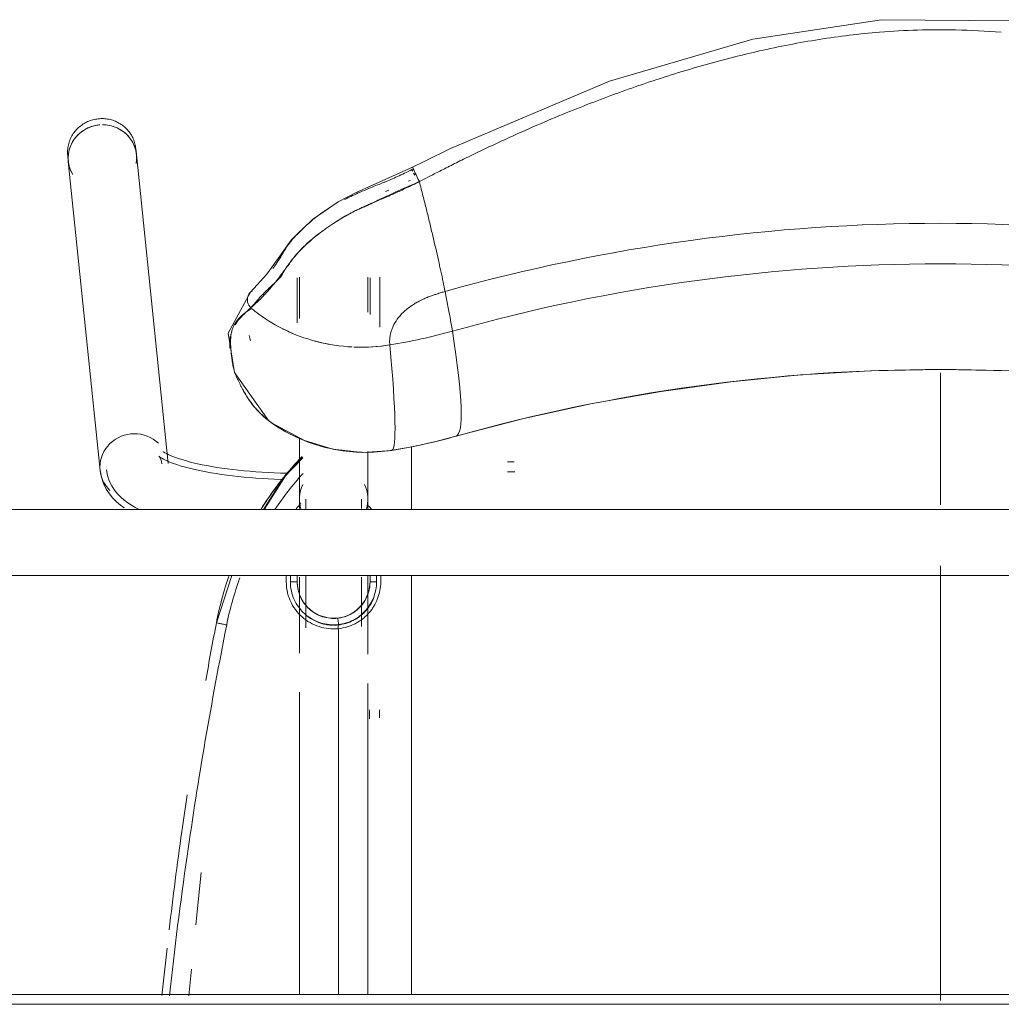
# Model space of a CAD drawing. Header units: metres. Extents: x 2.9 to 42.3, y -72.9 to -49.3.
# Tile 19 of 256: x 7.457 to 7.754, y -69.631 to -69.333. Entities that reach past the tile are written whole.
import ezdxf

# ---------------------------------------------------------------- set-up
doc = ezdxf.new("R2010")
doc.units = ezdxf.units.M
doc.layers.add('A-GENM', color=7, linetype='Continuous', lineweight=18)
doc.layers.add('I-FURN', color=7, linetype='Continuous', lineweight=18)

# ---------------------------------------------------------------- blocks, each defined once
blk = doc.blocks.new('FDE_CJU03_ConjuntoUsoMúltiplo_1mesa4cadeiras - CJU03_ConjuntoUsoMúltiplo_01mesa04cadeiras-5394098-2PAV')
at = {"layer": 'I-FURN', "color": 253, "true_color": 0xaaaaaa}
for p, q in [((-0.3, 0.6), (-0.3, -0.6)), ((-0.297, -0.597), (-0.297, 0.597)), ((-0.297, 0.597), (-0.297, -0.597)), ((-0.46567, 0.14085), (-0.44667, 0.14085)), ((-0.50178, 0.13135), (-0.51692, 0.13135)), ((-0.50563, 0.12835), (-0.51671, 0.12835)), ((-0.42476, 0.13035), (-0.42667, 0.13035)), ((-0.42471, 0.12835), (-0.42667, 0.12835)), ((-0.42667, 0.12835), (-0.42471, 0.12835)), ((-0.50629, 0.1277), (-0.51692, 0.1277)), ((-0.44977, 0.1277), (-0.46416, 0.1277)), ((-0.2999, 0.1277), (-0.394, 0.1277)), ((-0.41065, 0.11872), (-0.41172, 0.11872)), ((-0.46224, 0.10805), (-0.45626, 0.10216)), ((-0.51692, 0.107), (-0.50441, 0.107)), ((-0.51671, 0.10635), (-0.50315, 0.10635)), ((-0.46811, 0.107), (-0.44977, 0.107)), ((-0.39144, 0.107), (-0.2999, 0.107)), ((-0.44667, 0.09614), (-0.45626, 0.10216)), ((-0.47354, 0.09761), (-0.47278, 0.09863)), ((-0.49925, 0.09177), (-0.49771, 0.09219)), ((-0.41239, 0.08189), (-0.42667, 0.08656)), ((-0.41239, 0.08189), (-0.42667, 0.08655)), ((-0.33688, 0.07732), (-0.32105, 0.07571)), ((-0.30767, 0.07435), (-0.2996, 0.07353)), ((-0.46061, 0.06731), (-0.55405, 0.0577)), ((-0.55405, 0.0577), (-0.55582, 0.05752)), ((-0.55193, 0.03711), (-0.45849, 0.04672)), ((-0.5537, 0.03693), (-0.55193, 0.03711))]:
    blk.add_line(p, q, dxfattribs=at)
at = {"layer": 'I-FURN', "color": 253, "true_color": 0xaaaaaa, "flags": 128}
for points in [[(-0.55015, 0.4605), (-0.5686, 0.42062), (-0.58611, 0.36885), (-0.59447, 0.32251), (-0.59479, 0.28298), (-0.58887, 0.24413), (-0.57619, 0.20079), (-0.55586, 0.15267), (-0.55203, 0.14493), (-0.55018, 0.14122)], [(-0.46881, 0.15433), (-0.47414, 0.17483), (-0.47866, 0.19553), (-0.48237, 0.2164), (-0.48527, 0.23742), (-0.48734, 0.25853), (-0.48858, 0.27972), (-0.48899, 0.30094), (-0.48857, 0.32216), (-0.48732, 0.34335), (-0.48525, 0.36447), (-0.48235, 0.38548), (-0.47863, 0.40635), (-0.4741, 0.42705), (-0.46881, 0.44737)], [(-0.46109, 0.1699), (-0.46109, 0.17008), (-0.46109, 0.1703), (-0.46109, 0.17055), (-0.46109, 0.17084), (-0.46109, 0.17116), (-0.46109, 0.17151), (-0.46109, 0.1719)], [(-0.45809, 0.17217), (-0.45809, 0.17176), (-0.45809, 0.17139), (-0.45809, 0.17104), (-0.45809, 0.17073), (-0.45809, 0.17046), (-0.45809, 0.17022), (-0.45809, 0.17001), (-0.45809, 0.1699)], [(-0.46454, 0.13494), (-0.46575, 0.1416), (-0.46721, 0.14822), (-0.46881, 0.15433)], [(-0.55018, 0.14122), (-0.54471, 0.12912), (-0.54253, 0.12414), (-0.53974, 0.11876), (-0.53439, 0.11098), (-0.5281, 0.10451), (-0.52259, 0.10057), (-0.51784, 0.09711), (-0.51241, 0.09219)], [(-0.54954, 0.14125), (-0.54949, 0.14114), (-0.54943, 0.14102)], [(-0.42667, 0.14085), (-0.41039, 0.14085), (-0.37469, 0.14085), (-0.33902, 0.14085), (-0.30338, 0.14085), (-0.2999, 0.14085)], [(-0.46454, 0.13495), (-0.46392, 0.12603), (-0.46491, 0.11712), (-0.46747, 0.10854), (-0.47283, 0.09856)], [(-0.38605, 0.1312), (-0.3858, 0.1312), (-0.38553, 0.1312), (-0.38521, 0.1312), (-0.38487, 0.1312), (-0.38449, 0.1312), (-0.38408, 0.1312), (-0.38364, 0.1312)], [(-0.41377, 0.11856), (-0.4142, 0.12061), (-0.41502, 0.12255), (-0.41618, 0.1243), (-0.41767, 0.1258), (-0.41925, 0.1269), (-0.42194, 0.12799), (-0.42471, 0.12835)], [(-0.38333, 0.1282), (-0.38379, 0.1282), (-0.38422, 0.1282), (-0.38462, 0.1282), (-0.38499, 0.1282), (-0.38533, 0.1282), (-0.38563, 0.1282), (-0.38589, 0.1282), (-0.38605, 0.1282)], [(-0.44977, 0.1277), (-0.44931, 0.1277), (-0.44878, 0.1277), (-0.44817, 0.1277), (-0.44749, 0.1277), (-0.44673, 0.1277)], [(-0.4469, 0.1258), (-0.44764, 0.1258), (-0.44831, 0.1258), (-0.4489, 0.1258), (-0.44942, 0.1258), (-0.44977, 0.1258)], [(-0.42667, 0.1277), (-0.42576, 0.1277), (-0.42401, 0.1277), (-0.42222, 0.1277), (-0.42039, 0.1277), (-0.41854, 0.1277), (-0.41665, 0.1277), (-0.41474, 0.1277), (-0.41281, 0.1277), (-0.41086, 0.1277), (-0.40889, 0.1277), (-0.40691, 0.1277), (-0.40492, 0.1277), (-0.40293, 0.1277)], [(-0.41129, 0.1258), (-0.41324, 0.1258), (-0.41517, 0.1258), (-0.41707, 0.1258), (-0.41895, 0.1258), (-0.4208, 0.1258), (-0.42262, 0.1258), (-0.4244, 0.1258), (-0.42614, 0.1258)], [(-0.42471, 0.10635), (-0.42264, 0.10655), (-0.42061, 0.10714), (-0.41874, 0.10811), (-0.41709, 0.10942), (-0.41572, 0.11101), (-0.41471, 0.11275), (-0.41384, 0.11565), (-0.41377, 0.11856)], [(-0.44667, 0.09631), (-0.45794, 0.10354), (-0.46241, 0.10805)], [(-0.44977, 0.1089), (-0.44931, 0.1089), (-0.44878, 0.1089), (-0.44817, 0.1089), (-0.44749, 0.1089), (-0.44673, 0.1089)], [(-0.42667, 0.1089), (-0.42576, 0.1089), (-0.42401, 0.1089), (-0.42222, 0.1089), (-0.42039, 0.1089), (-0.41854, 0.1089), (-0.41665, 0.1089), (-0.41474, 0.1089), (-0.41281, 0.1089), (-0.41086, 0.1089)], [(-0.4469, 0.107), (-0.44764, 0.107), (-0.44831, 0.107), (-0.4489, 0.107), (-0.44942, 0.107), (-0.44977, 0.107)], [(-0.40316, 0.107), (-0.40337, 0.107), (-0.40536, 0.107), (-0.40735, 0.107), (-0.40933, 0.107), (-0.41129, 0.107), (-0.41324, 0.107), (-0.41517, 0.107), (-0.41707, 0.107), (-0.41895, 0.107), (-0.4208, 0.107), (-0.42262, 0.107), (-0.4244, 0.107), (-0.42614, 0.107)], [(-0.46416, 0.06578), (-0.46411, 0.06584), (-0.46398, 0.06603), (-0.46379, 0.06634), (-0.46356, 0.06677), (-0.46329, 0.0673), (-0.463, 0.06794), (-0.46269, 0.06868), (-0.46238, 0.06952), (-0.46206, 0.07044), (-0.46174, 0.07144), (-0.46142, 0.07253), (-0.4611, 0.07368), (-0.46079, 0.07491), (-0.46049, 0.07621), (-0.4602, 0.07757), (-0.45992, 0.07899), (-0.45965, 0.08046), (-0.4594, 0.08199), (-0.45916, 0.08356), (-0.45894, 0.08519), (-0.45873, 0.08685), (-0.45853, 0.08855), (-0.45836, 0.09029), (-0.4582, 0.09205), (-0.45806, 0.09385), (-0.45793, 0.09567), (-0.45783, 0.09751), (-0.45774, 0.09937), (-0.45767, 0.10124), (-0.45763, 0.10313)], [(-0.46276, 0.0645), (-0.46271, 0.06456), (-0.46257, 0.06473), (-0.46237, 0.06502), (-0.46213, 0.06542), (-0.46185, 0.06593), (-0.46155, 0.06654), (-0.46123, 0.06725), (-0.4609, 0.06805), (-0.46056, 0.06894), (-0.46023, 0.06992), (-0.45989, 0.07097), (-0.45956, 0.0721), (-0.45924, 0.07331), (-0.45892, 0.07457), (-0.45861, 0.07591), (-0.45832, 0.0773), (-0.45803, 0.07876), (-0.45776, 0.08026), (-0.4575, 0.08182), (-0.45726, 0.08342), (-0.45703, 0.08507), (-0.45682, 0.08676), (-0.45663, 0.08849), (-0.45645, 0.09025), (-0.45629, 0.09204), (-0.45615, 0.09386), (-0.45603, 0.0957), (-0.45592, 0.09757), (-0.45584, 0.09945), (-0.45577, 0.10134), (-0.45576, 0.10193)], [(-0.5124, 0.09217), (-0.49994, 0.08541), (-0.48807, 0.08737), (-0.47354, 0.09761)], [(-0.46042, 0.06542), (-0.46118, 0.06528), (-0.46182, 0.06507), (-0.46229, 0.06484), (-0.46259, 0.06464), (-0.46273, 0.06452), (-0.46276, 0.0645)], [(-0.55682, 0.05737), (-0.55722, 0.05727), (-0.55761, 0.05717), (-0.558, 0.05704), (-0.55838, 0.0569), (-0.55876, 0.05675), (-0.55913, 0.05658), (-0.5595, 0.05639), (-0.55985, 0.05619), (-0.5602, 0.05597), (-0.56054, 0.05575), (-0.56087, 0.0555), (-0.56118, 0.05525), (-0.56149, 0.05498), (-0.56179, 0.0547), (-0.56207, 0.0544), (-0.56235, 0.0541), (-0.56261, 0.05378), (-0.56286, 0.05346), (-0.56309, 0.05312), (-0.56332, 0.05278), (-0.56352, 0.05243), (-0.56372, 0.05207), (-0.5639, 0.0517), (-0.56406, 0.05133), (-0.56421, 0.05094), (-0.56435, 0.05056), (-0.56447, 0.05017), (-0.56457, 0.04977), (-0.56466, 0.04937), (-0.56473, 0.04897), (-0.56479, 0.04856), (-0.56483, 0.04815), (-0.56486, 0.04774), (-0.56487, 0.04733), (-0.56486, 0.04692), (-0.56484, 0.04651), (-0.5648, 0.04611), (-0.56475, 0.0457), (-0.56468, 0.04529), (-0.5646, 0.04489), (-0.5645, 0.0445), (-0.56438, 0.0441), (-0.56425, 0.04371), (-0.56411, 0.04333), (-0.56395, 0.04295), (-0.56377, 0.04258), (-0.56358, 0.04222), (-0.56338, 0.04186), (-0.56316, 0.04152), (-0.56293, 0.04118), (-0.56269, 0.04085), (-0.56243, 0.04053), (-0.56217, 0.04022), (-0.56189, 0.03992), (-0.56159, 0.03963), (-0.56129, 0.03936), (-0.56098, 0.0391), (-0.56065, 0.03885), (-0.56032, 0.03861), (-0.55998, 0.03839), (-0.55962, 0.03818), (-0.55926, 0.03798), (-0.5589, 0.03781), (-0.55852, 0.03764), (-0.55814, 0.03749), (-0.55776, 0.03736), (-0.55737, 0.03724), (-0.55697, 0.03714), (-0.55657, 0.03705), (-0.55617, 0.03699), (-0.55576, 0.03693), (-0.55536, 0.0369), (-0.55495, 0.03688), (-0.55454, 0.03688), (-0.55413, 0.0369), (-0.55372, 0.03693), (-0.5537, 0.03693)], [(-0.55582, 0.05752), (-0.55622, 0.05747), (-0.55663, 0.0574), (-0.55682, 0.05737)], [(-0.45869, 0.04861), (-0.45691, 0.04893), (-0.45527, 0.04949), (-0.45379, 0.05023), (-0.4525, 0.05108), (-0.45136, 0.05202), (-0.45036, 0.05301), (-0.44947, 0.05404), (-0.44867, 0.05511), (-0.44795, 0.05621), (-0.44727, 0.05736), (-0.44667, 0.0585)], [(-0.45849, 0.04672), (-0.45643, 0.0471), (-0.45453, 0.04774), (-0.45284, 0.04859), (-0.45136, 0.04956), (-0.45008, 0.05061), (-0.44897, 0.05172), (-0.44799, 0.05286), (-0.44712, 0.05402)]]:
    blk.add_lwpolyline(points, dxfattribs=at)
at = {"layer": 'I-FURN', "color": 253, "true_color": 0xaaaaaa}
for centre, major_axis, ratio, start_param, end_param in [((-0.00271, 0.30085), (0, 0.54235), 0.978148, 1.290968, 1.850624), ((0.0018, 0.30085), (0, 0.5344), 0.978148, 1.290968, 1.850624), ((0.02978, 0.30085), (0, 0.53037), 0.978148, 1.290968, 1.850624), ((-0.7576, 0.0731), (0.28881, 0.08118), 0.057423, 0.005064, 0.457788), ((-0.60511, 0.12066), (0.11745, 0.03301), 0.057423, 0.457788, 0.647499), ((-0.65627, 0.10752), (0, 0.1656), 0.978148, 4.87501, 4.992217), ((-0.62829, 0.10752), (0, 0.16963), 0.978148, 4.87501, 4.992217), ((-0.57325, 0.13113), (0.07702, 0.02165), 0.057423, 0.828536, 0.949227), ((-0.57325, 0.13113), (0.07702, 0.02165), 0.057423, 0.707844, 0.828536), ((-0.57325, 0.13113), (0.07702, 0.02165), 0.057423, 0.647499, 0.707844), ((-0.57325, 0.13113), (0.07702, 0.02165), 0.057423, 1.009573, 1.069918), ((-0.57325, 0.13113), (0.07702, 0.02165), 0.057423, 0.949227, 1.009573), ((-0.57325, 0.13113), (0.07702, 0.02165), 0.057423, 1.130264, 1.19061), ((-0.57325, 0.13113), (0.07702, 0.02165), 0.057423, 1.069918, 1.130264), ((-0.76073, 0.08734), (0.29621, 0.04754), 0.033662, 0.010303, 0.463027), ((-0.44977, 0.11735), (0, 0.01035), 0.978148, 5.962504, 6.738191), ((-0.44977, 0.11735), (0, 0.01035), 0.978148, 2.686587, 3.462274), ((-0.45955, 0.05702), (-0.00106, 0.0103), 0.967163, 0.686253, 1.471651), ((-0.55299, 0.04741), (-0.00106, 0.0103), 0.967163, 6.007637, 7.754837), ((-0.55299, 0.04741), (-0.00106, 0.0103), 0.967163, 6.024579, 6.575477), ((-0.45955, 0.05702), (-0.00106, 0.0103), 0.967163, 1.471651, 3.042448), ((-0.55299, 0.04741), (-0.00106, 0.0103), 0.967163, 0.556614, 1.30677), ((-0.45955, 0.05702), (-0.00106, 0.0103), 0.967163, 3.042448, 3.827846), ((-0.55299, 0.04741), (-0.00106, 0.0103), 0.967163, 1.542415, 1.670028), ((-0.55299, 0.04741), (-0.00106, 0.0103), 0.967163, 1.562269, 2.487708), ((-0.55299, 0.04741), (-0.00106, 0.0103), 0.967163, 1.670028, 2.5491), ((-0.55299, 0.04741), (-0.00106, 0.0103), 0.967163, 2.518849, 3.566047), ((-0.55299, 0.04741), (-0.00106, 0.0103), 0.967163, 2.569231, 3.45142)]:
    blk.add_ellipse(centre, major_axis=major_axis, ratio=ratio, start_param=start_param, end_param=end_param, dxfattribs=at)
for points, knots in [([(-0.591, 0.31925), (-0.59137, 0.31465), (-0.59201, 0.30238), (-0.59163, 0.2901), (-0.591, 0.28246)], [-0.5555555, -0.5555555, -0.5555555, -0.5555555, -0.5138889, -0.4444444, -0.4444444, -0.4444444, -0.4444444]), ([(-0.48803, 0.30085), (-0.48579, 0.30085), (-0.48177, 0.30085), (-0.47596, 0.30085), (-0.4706, 0.30085), (-0.46613, 0.30085), (-0.46256, 0.30085), (-0.45986, 0.30085), (-0.45725, 0.30085), (-0.45397, 0.30085), (-0.45095, 0.30085), (-0.44877, 0.30085), (-0.44808, 0.30085)], [0.0571196, 0.0571196, 0.0571196, 0.0571196, 0.0833333, 0.1041667, 0.125, 0.1458333, 0.15625, 0.1666667, 0.1770833, 0.1875, 0.2083333, 0.2178571, 0.2178571, 0.2178571, 0.2178571]), ([(-0.4296, 0.30085), (-0.42593, 0.30085), (-0.41721, 0.30085), (-0.39894, 0.30085), (-0.38046, 0.30085), (-0.36501, 0.30085), (-0.35334, 0.30085), (-0.34376, 0.30085), (-0.33629, 0.30085), (-0.33087, 0.30085), (-0.32545, 0.30085), (-0.31798, 0.30085), (-0.30885, 0.30085), (-0.30153, 0.30085), (-0.29811, 0.30085)], [0.2953586, 0.2953586, 0.2953586, 0.2953586, 0.3333333, 0.375, 0.4166667, 0.4375, 0.4583333, 0.4791667, 0.4895833, 0.5, 0.5104167, 0.5208333, 0.5416667, 0.5600637, 0.5600637, 0.5600637, 0.5600637]), ([(-0.56182, 0.17642), (-0.56044, 0.17329), (-0.5575, 0.16677), (-0.55358, 0.15861), (-0.55069, 0.15282), (-0.54872, 0.14894), (-0.54708, 0.14574), (-0.54624, 0.14408), (-0.54583, 0.14327)], [-0.1111111, -0.1111111, -0.1111111, -0.1111111, -0.0833333, -0.0555556, -0.0416667, -0.0277778, -0.0138889, 0, 0, 0, 0]), ([(-0.51258, 0.15106), (-0.51248, 0.15071), (-0.51225, 0.14989), (-0.51186, 0.14862), (-0.51159, 0.14779), (-0.51147, 0.14747)], [-1, -1, -1, -1, -0.9583333, -0.9166667, -0.8889661, -0.8889661, -0.8889661, -0.8889661]), ([(-0.51147, 0.14746), (-0.51142, 0.1473), (-0.51119, 0.14666), (-0.51079, 0.14564), (-0.51038, 0.14471), (-0.51013, 0.14416), (-0.51006, 0.14402)], [-0.8888889, -0.8888889, -0.8888889, -0.8888889, -0.875, -0.8333333, -0.7916667, -0.7777778, -0.7777778, -0.7777778, -0.7777778]), ([(-0.55018, 0.14122), (-0.55018, 0.14122), (-0.55005, 0.14127), (-0.54939, 0.14157), (-0.54815, 0.14215), (-0.54671, 0.14284), (-0.54583, 0.14327)], [0.3272764, 0.3272764, 0.3272764, 0.3272764, 0.5, 0.625, 0.75, 1, 1, 1, 1]), ([(-0.54583, 0.14327), (-0.54524, 0.14194), (-0.5441, 0.13933), (-0.54247, 0.13569), (-0.54123, 0.13299), (-0.54031, 0.13108), (-0.53967, 0.12975), (-0.53912, 0.12862), (-0.53856, 0.12743), (-0.53806, 0.12632), (-0.53764, 0.1253), (-0.53719, 0.12432), (-0.53675, 0.12341), (-0.53622, 0.12241), (-0.53548, 0.12107), (-0.53445, 0.11933), (-0.53327, 0.11747), (-0.53222, 0.1159), (-0.53167, 0.1151), (-0.53137, 0.11468)], [0, 0, 0, 0, 0.0357143, 0.0714286, 0.1071429, 0.125, 0.1428571, 0.1607143, 0.1785714, 0.2142857, 0.25, 0.2678571, 0.2857143, 0.3035714, 0.3214286, 0.3571429, 0.3928571, 0.4107143, 0.4285714, 0.4285714, 0.4285714, 0.4285714]), ([(-0.53968, 0.12978), (-0.53992, 0.13034), (-0.54041, 0.1315), (-0.541, 0.13293), (-0.5416, 0.13433), (-0.54252, 0.13641), (-0.54386, 0.1393), (-0.54514, 0.1419), (-0.54583, 0.14327)], [0.8571429, 0.8571429, 0.8571429, 0.8571429, 0.875, 0.8928571, 0.9107143, 0.9285714, 0.9642857, 1, 1, 1, 1]), ([(-0.51006, 0.14402), (-0.50993, 0.14375), (-0.50959, 0.14307), (-0.50901, 0.14203), (-0.50824, 0.14081), (-0.50734, 0.13959), (-0.50597, 0.13802), (-0.5049, 0.13709), (-0.50419, 0.13658)], [-0.7777049, -0.7777049, -0.7777049, -0.7777049, -0.75, -0.7083333, -0.6666667, -0.6111111, -0.5555556, -0.4444444, -0.4444444, -0.4444444, -0.4444444]), ([(-0.54943, 0.14102), (-0.54867, 0.13947), (-0.54764, 0.13729), (-0.54646, 0.13465), (-0.54581, 0.13312), (-0.54532, 0.13194), (-0.54489, 0.13085), (-0.54419, 0.12909), (-0.54319, 0.12664), (-0.5421, 0.12417), (-0.54115, 0.12214), (-0.5406, 0.12104), (-0.54037, 0.12059)], [0, 0, 0, 0, 0.0357143, 0.0535714, 0.0714286, 0.0803571, 0.0892857, 0.1071429, 0.125, 0.1428571, 0.1607143, 0.1746299, 0.1746299, 0.1746299, 0.1746299]), ([(-0.54324, 0.13401), (-0.5432, 0.13393), (-0.54306, 0.13358), (-0.54291, 0.13325), (-0.5428, 0.13299)], [0.072600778, 0.072600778, 0.072600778, 0.072600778, 0.075, 0.082470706, 0.082470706, 0.082470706, 0.082470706]), ([(-0.47312, 0.0982), (-0.47115, 0.10098), (-0.46778, 0.10694), (-0.46371, 0.11969), (-0.46363, 0.12924), (-0.46456, 0.13498)], [0, 0, 0, 0, 0.25, 0.5, 1, 1, 1, 1]), ([(-0.42475, 0.1316), (-0.42296, 0.13157), (-0.42045, 0.1311), (-0.41772, 0.12975), (-0.41626, 0.12877), (-0.41527, 0.12795), (-0.41435, 0.12705), (-0.4135, 0.12606), (-0.41274, 0.125), (-0.41188, 0.12348), (-0.41108, 0.12144), (-0.41071, 0.11974), (-0.4106, 0.11892)], [0, 0, 0, 0, 0.25, 0.375, 0.4375, 0.5, 0.5625, 0.625, 0.6875, 0.75, 0.875, 1, 1, 1, 1]), ([(-0.51529, 0.09965), (-0.51559, 0.09989), (-0.51615, 0.10033), (-0.51707, 0.10103), (-0.51796, 0.10169), (-0.51869, 0.10222), (-0.51926, 0.10264), (-0.51973, 0.10298), (-0.52012, 0.10326), (-0.52043, 0.10348), (-0.52073, 0.1037), (-0.52128, 0.10411), (-0.5223, 0.10488), (-0.52391, 0.1062), (-0.52548, 0.10768), (-0.52722, 0.10947), (-0.52891, 0.11144), (-0.53041, 0.11337), (-0.53139, 0.11469), (-0.53226, 0.11593), (-0.53335, 0.11755), (-0.53453, 0.1194), (-0.53554, 0.12115), (-0.53625, 0.12245), (-0.53676, 0.12343), (-0.53714, 0.1242), (-0.53746, 0.12486), (-0.5377, 0.12536), (-0.53808, 0.12615), (-0.53847, 0.127), (-0.539, 0.12818), (-0.53945, 0.12923), (-0.53968, 0.12978)], [0.1428571, 0.1428571, 0.1428571, 0.1428571, 0.1607143, 0.1785714, 0.2142857, 0.25, 0.2678571, 0.2857143, 0.3035714, 0.3214286, 0.3571429, 0.3928571, 0.4285714, 0.4642857, 0.4821429, 0.5, 0.5357143, 0.5535714, 0.5714286, 0.5892857, 0.6071429, 0.6428571, 0.6785714, 0.6964286, 0.7142857, 0.7321429, 0.75, 0.7857143, 0.8035714, 0.8214286, 0.8392857, 0.8571429, 0.8571429, 0.8571429, 0.8571429]), ([(-0.42473, 0.12862), (-0.42473, 0.12871), (-0.42474, 0.12892), (-0.42475, 0.12948), (-0.42476, 0.13), (-0.42476, 0.13035)], [0.3333333, 0.3333333, 0.3333333, 0.3333333, 0.5, 0.6666667, 1, 1, 1, 1]), ([(-0.41185, 0.11885), (-0.41202, 0.12039), (-0.41295, 0.12343), (-0.41688, 0.12852), (-0.42159, 0.13035), (-0.42476, 0.13035)], [0, 0, 0, 0, 0.25, 0.5, 1, 1, 1, 1]), ([(-0.41172, 0.11872), (-0.41183, 0.1195), (-0.41215, 0.12108), (-0.41288, 0.12296), (-0.41366, 0.12435), (-0.41435, 0.12532), (-0.41513, 0.12623), (-0.41597, 0.12706), (-0.41688, 0.1278), (-0.41821, 0.1287), (-0.41928, 0.12922), (-0.42001, 0.1295)], [0, 0, 0, 0, 0.125, 0.25, 0.3125, 0.375, 0.4375, 0.5, 0.5625, 0.625, 0.75, 0.75, 0.75, 0.75]), ([(-0.53811, 0.11648), (-0.53803, 0.11634), (-0.53779, 0.11595), (-0.53746, 0.11542), (-0.53708, 0.11483), (-0.53672, 0.1143), (-0.53634, 0.11376), (-0.53587, 0.11311), (-0.53532, 0.11237), (-0.53472, 0.11161), (-0.53398, 0.1107), (-0.53313, 0.10971), (-0.53197, 0.10843), (-0.53055, 0.10693), (-0.52914, 0.10558), (-0.52781, 0.10443), (-0.52663, 0.10353), (-0.52574, 0.10293), (-0.52458, 0.10222), (-0.52359, 0.10164), (-0.52279, 0.10116), (-0.52217, 0.10078), (-0.5216, 0.10041), (-0.52094, 0.09998), (-0.52029, 0.09953), (-0.51977, 0.09917), (-0.5195, 0.09899)], [0.2397762, 0.2397762, 0.2397762, 0.2397762, 0.25, 0.2678571, 0.2767857, 0.2857143, 0.2946429, 0.3035714, 0.3214286, 0.3392857, 0.3571429, 0.3928571, 0.4285714, 0.4642857, 0.5, 0.5357143, 0.5714286, 0.6071429, 0.6428571, 0.6785714, 0.6964286, 0.7142857, 0.7321429, 0.75, 0.7857143, 0.8164659, 0.8164659, 0.8164659, 0.8164659]), ([(-0.49624, 0.11832), (-0.49649, 0.11649), (-0.49691, 0.11426), (-0.49749, 0.11205), (-0.49759, 0.11167)], [0.3757219, 0.3757219, 0.3757219, 0.3757219, 0.5, 0.5260044, 0.5260044, 0.5260044, 0.5260044]), ([(-0.41059, 0.11885), (-0.4105, 0.1178), (-0.41052, 0.11577), (-0.41111, 0.11293), (-0.41235, 0.11016), (-0.41408, 0.10771), (-0.41631, 0.10571), (-0.41849, 0.10441), (-0.42029, 0.10372), (-0.42218, 0.10321), (-0.4237, 0.10304), (-0.42475, 0.10302)], [0, 0, 0, 0, 0.125, 0.25, 0.375, 0.5, 0.625, 0.75, 0.8125, 0.875, 1, 1, 1, 1]), ([(-0.41497, 0.10872), (-0.41436, 0.10939), (-0.4133, 0.11086), (-0.41235, 0.11296), (-0.41191, 0.11464), (-0.41172, 0.11586), (-0.41167, 0.11667), (-0.41166, 0.11703)], [0.5, 0.5, 0.5, 0.5, 0.625, 0.75, 0.8125, 0.875, 0.9240867, 0.9240867, 0.9240867, 0.9240867]), ([(-0.41377, 0.11856), (-0.41377, 0.11858), (-0.41364, 0.11861), (-0.41323, 0.11868), (-0.41269, 0.11875), (-0.41219, 0.11881), (-0.41185, 0.11885)], [0, 0, 0, 0, 0.333333, 0.5, 0.666667, 1, 1, 1, 1]), ([(-0.2999, 0.11885), (-0.30903, 0.11885), (-0.3459, 0.11885), (-0.38281, 0.11885), (-0.41059, 0.11885)], [0.5568026, 0.5568026, 0.5568026, 0.5568026, 0.6666667, 1, 1, 1, 1]), ([(-0.53137, 0.11468), (-0.53107, 0.11426), (-0.53044, 0.11337), (-0.52896, 0.11142), (-0.52685, 0.10896), (-0.52432, 0.1065), (-0.52229, 0.10486), (-0.52123, 0.10413), (-0.52081, 0.10385), (-0.52056, 0.10367), (-0.5204, 0.10354), (-0.52024, 0.1034), (-0.5201, 0.10328), (-0.51995, 0.10316), (-0.51983, 0.10306), (-0.51975, 0.103), (-0.51972, 0.10297)], [0.4285714, 0.4285714, 0.4285714, 0.4285714, 0.4464286, 0.4642857, 0.5, 0.5357143, 0.5714286, 0.6071429, 0.6428571, 0.6607143, 0.6785714, 0.6875, 0.6964286, 0.7053571, 0.7098214, 0.7142857, 0.7142857, 0.7142857, 0.7142857]), ([(-0.46271, 0.10782), (-0.46136, 0.10652), (-0.45634, 0.10199), (-0.45089, 0.09799), (-0.44675, 0.09539)], [0.1687068, 0.1687068, 0.1687068, 0.1687068, 0.25, 0.4620838, 0.4620838, 0.4620838, 0.4620838]), ([(-0.4995, 0.10592), (-0.50003, 0.10461), (-0.50062, 0.10328), (-0.50128, 0.10197), (-0.5013, 0.10192)], [0.65821478, 0.65821478, 0.65821478, 0.65821478, 0.75, 0.75341884, 0.75341884, 0.75341884, 0.75341884]), ([(-0.42471, 0.10635), (-0.42471, 0.10635), (-0.42473, 0.1062), (-0.42474, 0.10575), (-0.42475, 0.10517), (-0.42475, 0.10463), (-0.42475, 0.10427)], [0, 0, 0, 0, 0.333333, 0.5, 0.666667, 1, 1, 1, 1]), ([(-0.51972, 0.10297), (-0.51968, 0.10294), (-0.51961, 0.10288), (-0.51946, 0.10277), (-0.51927, 0.10265), (-0.51904, 0.10251), (-0.51872, 0.10234), (-0.51832, 0.10213), (-0.51764, 0.10175), (-0.51688, 0.10123), (-0.51602, 0.10043), (-0.5153, 0.09967), (-0.51452, 0.09879), (-0.5134, 0.09758), (-0.51186, 0.09599), (-0.50979, 0.09413), (-0.50833, 0.09292), (-0.50763, 0.09229)], [0.7142857, 0.7142857, 0.7142857, 0.7142857, 0.71875, 0.7232143, 0.7321429, 0.7410714, 0.75, 0.7678571, 0.7857143, 0.8214286, 0.8392857, 0.8571429, 0.875, 0.8928571, 0.9285714, 0.9642857, 1, 1, 1, 1]), ([(-0.50763, 0.09229), (-0.50877, 0.09358), (-0.51025, 0.0952), (-0.51228, 0.09709), (-0.5137, 0.09836), (-0.5147, 0.09918), (-0.51529, 0.09965)], [0, 0, 0, 0, 0.0714286, 0.0892857, 0.1071429, 0.1428571, 0.1428571, 0.1428571, 0.1428571]), ([(-0.50036, 0.08647), (-0.50005, 0.0864), (-0.49934, 0.08627), (-0.49764, 0.08615), (-0.49521, 0.08624), (-0.49292, 0.08648), (-0.49135, 0.0867), (-0.49051, 0.08683), (-0.48992, 0.08693), (-0.48935, 0.08705), (-0.48838, 0.08732), (-0.48734, 0.08771), (-0.4863, 0.08818), (-0.48553, 0.08855), (-0.48489, 0.08887), (-0.48438, 0.08913), (-0.484, 0.08932), (-0.48361, 0.08951), (-0.48308, 0.08979), (-0.48214, 0.09031), (-0.48078, 0.09114), (-0.47929, 0.09216), (-0.47828, 0.09293), (-0.47763, 0.09346), (-0.47705, 0.09395), (-0.47644, 0.09452), (-0.4759, 0.09505), (-0.47554, 0.09542), (-0.47534, 0.09563), (-0.47518, 0.09579), (-0.47503, 0.09595), (-0.47483, 0.09617), (-0.4745, 0.09653), (-0.47405, 0.09705), (-0.47356, 0.09764), (-0.47326, 0.09802), (-0.47312, 0.0982)], [0.1694279, 0.1694279, 0.1694279, 0.1694279, 0.1875, 0.2083333, 0.25, 0.2916667, 0.3125, 0.3333333, 0.34375, 0.3541667, 0.375, 0.4166667, 0.4375, 0.4583333, 0.4791667, 0.4895833, 0.5, 0.5104167, 0.5208333, 0.5416667, 0.5833333, 0.625, 0.6666667, 0.6875, 0.7083333, 0.75, 0.7916667, 0.8125, 0.8229167, 0.8333333, 0.84375, 0.8541667, 0.875, 0.9166667, 0.9583333, 1, 1, 1, 1]), ([(-0.47343, 0.09776), (-0.47371, 0.09742), (-0.47432, 0.09668), (-0.47524, 0.09567), (-0.47604, 0.09486), (-0.47665, 0.09428), (-0.47735, 0.09364), (-0.47827, 0.09287), (-0.47924, 0.09214), (-0.48022, 0.09146), (-0.48121, 0.09082), (-0.48223, 0.09021), (-0.48325, 0.08965), (-0.48378, 0.08938), (-0.48403, 0.08925)], [0, 0, 0, 0, 0.0833333, 0.1666667, 0.2083333, 0.25, 0.2916667, 0.3333333, 0.375, 0.3958333, 0.4166667, 0.4583333, 0.4791667, 0.5, 0.5, 0.5, 0.5]), ([(-0.51281, 0.09267), (-0.51245, 0.09213), (-0.51166, 0.09151), (-0.51037, 0.09122), (-0.50971, 0.09127), (-0.50938, 0.09134)], [0.25, 0.25, 0.25, 0.25, 0.5, 0.625, 0.75, 0.75, 0.75, 0.75]), ([(-0.50763, 0.09229), (-0.50811, 0.09182), (-0.50904, 0.09132), (-0.51037, 0.09122), (-0.51133, 0.09144), (-0.51219, 0.09192), (-0.51263, 0.0924), (-0.51281, 0.09266)], [0, 0, 0, 0, 0.25, 0.375, 0.5, 0.625, 0.75, 0.75, 0.75, 0.75]), ([(-0.50745, 0.09251), (-0.50691, 0.09162), (-0.50586, 0.09009), (-0.50424, 0.0884), (-0.50278, 0.0874), (-0.50151, 0.08683), (-0.50086, 0.0866), (-0.50051, 0.08651)], [0, 0, 0, 0, 0.0416667, 0.0833333, 0.125, 0.1458333, 0.1666667, 0.1666667, 0.1666667, 0.1666667]), ([(-0.50246, 0.08752), (-0.50297, 0.08784), (-0.50406, 0.08862), (-0.50573, 0.09018), (-0.50697, 0.09154), (-0.50763, 0.09229)], [0.8806833, 0.8806833, 0.8806833, 0.8806833, 0.9166667, 0.9583333, 1, 1, 1, 1]), ([(-0.4954, 0.08595), (-0.49547, 0.08594), (-0.49643, 0.08589), (-0.49779, 0.08593), (-0.49932, 0.0862), (-0.50001, 0.0864), (-0.50034, 0.08651)], [0.74719437, 0.74719437, 0.74719437, 0.74719437, 0.75, 0.79166667, 0.8125, 0.83333333, 0.83333333, 0.83333333, 0.83333333]), ([(-0.2996, 0.06768), (-0.31369, 0.06923), (-0.35123, 0.07398), (-0.38853, 0.08039), (-0.41174, 0.085)], [0.5558065, 0.5558065, 0.5558065, 0.5558065, 0.7222222, 1, 1, 1, 1]), ([(-0.36033, 0.07304), (-0.35663, 0.07248), (-0.34304, 0.07052), (-0.32942, 0.06876), (-0.3195, 0.06761)], [0.2061682, 0.2061682, 0.2061682, 0.2061682, 0.25, 0.3669297, 0.3669297, 0.3669297, 0.3669297]), ([(-0.3195, 0.0676), (-0.32942, 0.06876), (-0.34304, 0.07052), (-0.35663, 0.07248), (-0.36033, 0.07304)], [0.6330562, 0.6330562, 0.6330562, 0.6330562, 0.75, 0.7938251, 0.7938251, 0.7938251, 0.7938251])]:
    blk.add_open_spline(points, degree=3, knots=knots, dxfattribs=at)
for points in [[(-0.591, 0.28246), (-0.59051, 0.27634), (-0.58902, 0.26415), (-0.58668, 0.25211), (-0.58532, 0.2461)], [(-0.58532, 0.2461), (-0.58464, 0.2431), (-0.58319, 0.23711), (-0.58076, 0.2282), (-0.57813, 0.21945), (-0.5762, 0.21359), (-0.57522, 0.21071)], [(-0.57522, 0.21071), (-0.57424, 0.20783), (-0.57224, 0.20219), (-0.56913, 0.19399), (-0.56576, 0.18558), (-0.5632, 0.17956), (-0.56182, 0.17642)], [(-0.54943, 0.14102), (-0.54931, 0.14109), (-0.54915, 0.14116), (-0.54897, 0.14125)], [(-0.54838, 0.14154), (-0.54817, 0.14165), (-0.54795, 0.14176), (-0.54772, 0.14187)], [(-0.54619, 0.14046), (-0.54612, 0.1403), (-0.54605, 0.14015), (-0.54597, 0.13999)], [(-0.50419, 0.13658), (-0.50348, 0.13607), (-0.50277, 0.13566), (-0.50209, 0.13533)], [(-0.50209, 0.13533), (-0.50174, 0.13517), (-0.50107, 0.1349), (-0.50039, 0.13469), (-0.50007, 0.1346)], [(-0.50007, 0.1346), (-0.49975, 0.13452), (-0.49913, 0.13439), (-0.4985, 0.13432), (-0.49817, 0.1343)], [(-0.49817, 0.1343), (-0.49785, 0.13428), (-0.49716, 0.13427), (-0.49663, 0.13431), (-0.49643, 0.13433)], [(-0.49579, 0.12342), (-0.49564, 0.12706), (-0.49585, 0.13073), (-0.49643, 0.13433)], [(-0.49643, 0.13433), (-0.49589, 0.131), (-0.49565, 0.12748), (-0.49577, 0.12385)], [(-0.42667, 0.13159), (-0.42603, 0.13159), (-0.42539, 0.1316), (-0.42475, 0.1316)], [(-0.44773, 0.12793), (-0.44741, 0.12822), (-0.44708, 0.12849), (-0.44673, 0.12875)], [(-0.42471, 0.12835), (-0.42337, 0.12835), (-0.42069, 0.12785), (-0.41721, 0.12573), (-0.41471, 0.1225), (-0.41392, 0.11989), (-0.41377, 0.11856)], [(-0.46396, 0.12519), (-0.46401, 0.12384), (-0.46412, 0.12249), (-0.46428, 0.12115)], [(-0.49741, 0.11234), (-0.49652, 0.11581), (-0.49599, 0.11938), (-0.49581, 0.12299)], [(-0.42475, 0.10427), (-0.42293, 0.10427), (-0.41929, 0.10505), (-0.41479, 0.10838), (-0.41202, 0.11327), (-0.41165, 0.11702), (-0.41185, 0.11885)], [(-0.41377, 0.11856), (-0.4136, 0.11703), (-0.41392, 0.11389), (-0.41627, 0.10979), (-0.42009, 0.10701), (-0.42316, 0.10635), (-0.42471, 0.10635)], [(-0.41166, 0.11729), (-0.41166, 0.11776), (-0.41168, 0.11823), (-0.41172, 0.11872)], [(-0.46529, 0.11548), (-0.46565, 0.11394), (-0.4661, 0.11241), (-0.46661, 0.11091)], [(-0.50567, 0.09478), (-0.50198, 0.0998), (-0.4992, 0.10563), (-0.49754, 0.11182)], [(-0.44668, 0.09958), (-0.45051, 0.10216), (-0.45415, 0.10501), (-0.45757, 0.1081)], [(-0.44685, 0.10597), (-0.44743, 0.10642), (-0.44798, 0.10691), (-0.44849, 0.10743)], [(-0.46849, 0.10622), (-0.46985, 0.10325), (-0.47151, 0.10041), (-0.47343, 0.09776)], [(-0.42471, 0.10635), (-0.42536, 0.10635), (-0.42601, 0.10635), (-0.42667, 0.10635)], [(-0.42667, 0.10427), (-0.42603, 0.10427), (-0.42539, 0.10427), (-0.42475, 0.10427)], [(-0.44677, 0.09541), (-0.45092, 0.09801), (-0.45487, 0.10091), (-0.45859, 0.10409)], [(-0.42475, 0.10302), (-0.42539, 0.10302), (-0.42603, 0.10302), (-0.42667, 0.10302)], [(-0.47283, 0.09856), (-0.47255, 0.09897), (-0.47229, 0.09939), (-0.47205, 0.09981)], [(-0.47197, 0.09993), (-0.47222, 0.09948), (-0.47249, 0.09905), (-0.47278, 0.09863)], [(-0.50567, 0.09478), (-0.50624, 0.094), (-0.50684, 0.09324), (-0.50745, 0.09251)], [(-0.50938, 0.09134), (-0.50873, 0.09149), (-0.50811, 0.09182), (-0.50763, 0.09229)], [(-0.41174, 0.085), (-0.41659, 0.08596), (-0.42136, 0.08731), (-0.42601, 0.08901)], [(-0.42672, 0.08575), (-0.42205, 0.08411), (-0.41725, 0.08282), (-0.41239, 0.08189)], [(-0.41239, 0.08189), (-0.41725, 0.08282), (-0.42205, 0.08411), (-0.42672, 0.08575)], [(-0.41239, 0.08189), (-0.41238, 0.08189), (-0.41234, 0.08204), (-0.41219, 0.08271), (-0.41198, 0.08374), (-0.41182, 0.08457), (-0.41174, 0.085)], [(-0.41239, 0.08189), (-0.40657, 0.08078), (-0.40075, 0.07971), (-0.39492, 0.07867)], [(-0.39492, 0.07867), (-0.40075, 0.07971), (-0.40657, 0.08078), (-0.41239, 0.08189)], [(-0.31395, 0.06697), (-0.30918, 0.06643), (-0.30441, 0.06592), (-0.29963, 0.06544)], [(-0.29963, 0.06544), (-0.30441, 0.06592), (-0.30918, 0.06643), (-0.31395, 0.06697)]]:
    blk.add_open_spline(points, degree=3, dxfattribs=at)
blk = doc.blocks.new('Led_Stripe_11805 - Led_Stripe_11805-8047500-2PAV')
at = {"layer": 'A-GENM', "color": 253, "true_color": 0xaaaaaa}
for p, q in [((-1, 0.01), (1, 0.01)), ((1, -0.01), (-1, -0.01))]:
    blk.add_line(p, q, dxfattribs=at)
blk = doc.blocks.new('4 GRE - ESCOLA DE CINEMA E AUDIOVISUAL CINE REX R07_rvt-1-2PAV')
at = {"layer": 'A-GENM', "color": 253, "lineweight": 18, "true_color": 0xaaaaaa, "extrusion": (0, 0, -1), "rotation": 180}
blk.add_blockref('Led_Stripe_11805 - Led_Stripe_11805-8047500-2PAV', (-7.42694, -69.49156), dxfattribs=at)
at = {"layer": 'I-FURN', "color": 253, "lineweight": 18, "true_color": 0xaaaaaa, "rotation": 270.0000000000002}
blk.add_blockref('FDE_CJU03_ConjuntoUsoMúltiplo_1mesa4cadeiras - CJU03_ConjuntoUsoMúltiplo_01mesa04cadeiras-5394098-2PAV', (7.43499, -69.92822), dxfattribs=at)

msp = doc.modelspace()

# ---------------------------------------------------------------- block references
at = {"lineweight": 5}
msp.add_blockref('4 GRE - ESCOLA DE CINEMA E AUDIOVISUAL CINE REX R07_rvt-1-2PAV', (0, 0), dxfattribs=at)

doc.saveas('drawing.dxf')
